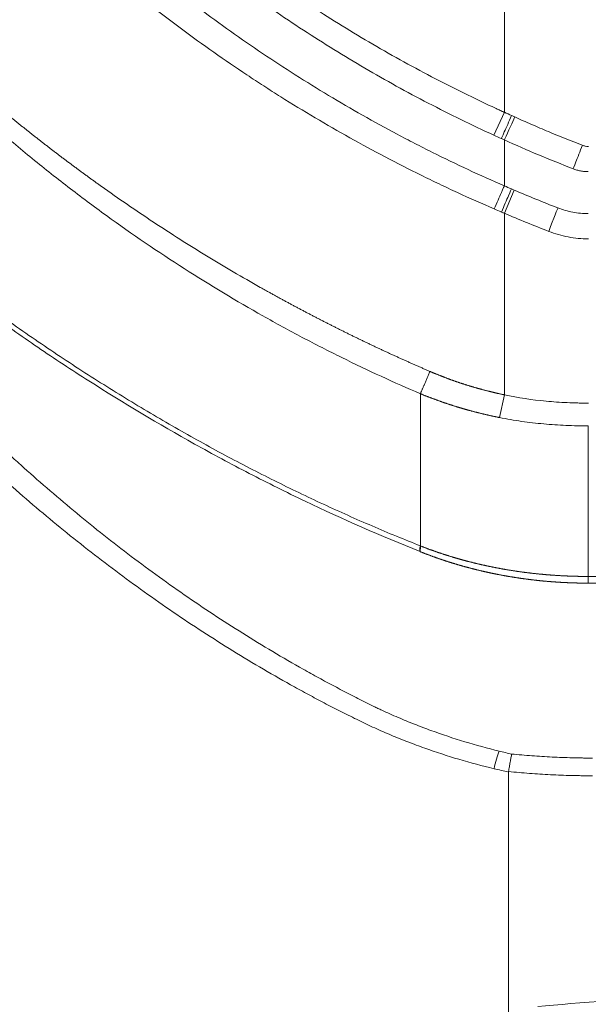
# Model space of a CAD drawing. Header units: millimetres. Extents: x 0 to 594, y 0 to 420.
# Tile 202 of 256: x 317.47 to 320.86, y 286.52 to 292.38. Entities that reach past the tile are written whole.
import ezdxf

# ---------------------------------------------------------------- set-up
doc = ezdxf.new("R2010")
doc.units = ezdxf.units.MM
doc.layers.add('1', color=7, linetype='Continuous', true_color=0xffffff)

msp = doc.modelspace()

# ---------------------------------------------------------------- linework, layer by layer
at = {"layer": '1', "color": 155, "linetype": 'Continuous', "lineweight": 13}
for p, q in [((320.2982, 291.6912), (320.3607, 291.8275)), ((320.4195, 291.3643), (320.3607, 291.2263)), ((320.3607, 291.2263), (320.3607, 290.7743)), ((320.3607, 290.1455), (320.332, 290.0102))]:
    msp.add_line(p, q, dxfattribs=at)
at = {"layer": '1', "color": 155, "linetype": 'Continuous', "lineweight": 18}
msp.add_line((320.3855, 287.8997), (320.3855, 285.7243), dxfattribs=at)
at = {"layer": '1', "color": 155, "linetype": 'Continuous', "lineweight": 13}
for centre, major_axis, ratio, start_param, end_param in [((320.4041, 291.8078), (0.0618, 0.1367), 0.000362, 3.141593, 4.712552), ((320.4222, 291.7997), (0.0614, 0.1368), 0.000513, 3.141708, 4.712619), ((320.8245, 291.6311), (-0.0544, -0.1398), 0.003951, 0.001448, 1.572335), ((320.301, 291.2519), (-0.0597, -0.1376), 0.002921, 3.142226, 4.713668), ((320.3434, 291.2336), (-0.059, -0.1379), 0.000846, 3.141593, 4.712752), ((320.6249, 291.1186), (0.0544, 0.1398), 0.00225, 4.713265, 6.283185), ((320.3179, 287.9194), (0.0352, 0.1458), 0.12132, 0.800226, 1.600073)]:
    msp.add_ellipse(centre, major_axis=major_axis, ratio=ratio, start_param=start_param, end_param=end_param, dxfattribs=at)
at = {"layer": '1', "color": 155, "linetype": 'Continuous', "lineweight": 18}
msp.add_ellipse((324.5397, 286.394), major_axis=(-4.4874, 0), ratio=0.052408, start_param=5.452844, end_param=5.803065, dxfattribs=at)
at = {"layer": '1', "color": 155, "linetype": 'Continuous', "lineweight": 13}
for points, knots in [([(317.6066, 293.8061), (317.7041, 293.7015), (317.8042, 293.5995), (317.9325, 293.475), (317.9583, 293.4502), (317.9972, 293.4134), (318.0103, 293.4011), (318.0364, 293.3767), (318.0495, 293.3645), (318.1151, 293.3039), (318.1681, 293.2562), (318.3286, 293.1153), (318.4376, 293.0242), (318.6596, 292.8479), (318.7725, 292.7626), (319.0023, 292.5977), (319.1192, 292.5181), (319.3568, 292.3646), (319.4776, 292.2906), (319.7231, 292.1485), (319.8478, 292.0802), (320.0379, 291.9822), (320.1337, 291.9343), (320.2468, 291.8803), (320.3036, 291.8537), (320.3322, 291.8406), (320.3464, 291.8341), (320.3536, 291.8308), (320.3572, 291.8292), (320.359, 291.8284), (320.3598, 291.8279), (320.3602, 291.8278), (320.3605, 291.8277), (320.3606, 291.8276), (320.3607, 291.8275)], [0, 0, 0, 0, 0.125, 0.125, 0.15625, 0.15625, 0.171875, 0.171875, 0.1875, 0.1875, 0.25, 0.25, 0.375, 0.375, 0.5, 0.5, 0.625, 0.625, 0.75, 0.75, 0.875, 0.875, 0.9375, 0.96875, 0.984375, 0.992187, 0.996094, 0.998047, 0.999023, 0.999512, 0.999756, 0.999878, 0.999878, 1, 1, 1, 1]), ([(320.3005, 291.2519), (320.227, 291.2836), (320.1539, 291.3162), (320.0449, 291.3665), (320.0086, 291.3835), (319.9364, 291.418), (319.9004, 291.4355), (319.7212, 291.5238), (319.5798, 291.5981), (319.3012, 291.7538), (319.1639, 291.8352), (319.0117, 291.9308), (318.9949, 291.9415), (318.9612, 291.963), (318.9444, 291.9738), (318.8941, 292.0063), (318.8608, 292.0282), (318.7612, 292.0944), (318.6956, 292.1393), (318.5006, 292.2764), (318.3734, 292.3709), (318.1242, 292.566), (318.0024, 292.6667), (317.7639, 292.8742), (317.6474, 292.9811), (317.4197, 293.2012), (317.3085, 293.3143), (317.2, 293.4307)], [0, 0, 0, 0, 0.0625, 0.0625, 0.09375, 0.09375, 0.125, 0.125, 0.25, 0.25, 0.375, 0.375, 0.390625, 0.390625, 0.40625, 0.40625, 0.4375, 0.4375, 0.5, 0.5, 0.625, 0.625, 0.75, 0.75, 0.875, 0.875, 1, 1, 1, 1]), ([(319.8607, 290.1518), (319.7052, 290.2185), (319.5489, 290.2903), (319.314, 290.4062), (319.2357, 290.4462), (319.079, 290.5289), (319.0006, 290.5716), (318.7658, 290.7039), (318.6095, 290.7977), (318.2985, 290.9967), (318.1438, 291.102), (317.9137, 291.2685), (317.761, 291.3824), (317.5344, 291.5621), (317.3106, 291.7506), (317.1636, 291.8822), (317.0178, 292.0167), (316.9455, 292.0855), (316.8024, 292.226), (316.6605, 292.3694), (316.4524, 292.5936), (316.3169, 292.7491), (316.2501, 292.8283)], [0, 0, 0, 0, 0.125, 0.125, 0.1875, 0.1875, 0.25, 0.25, 0.375, 0.375, 0.5, 0.5, 0.5625, 0.625, 0.6875, 0.75, 0.75, 0.8125, 0.8125, 0.875, 0.9375, 1, 1, 1, 1]), ([(316.2944, 292.8724), (316.2992, 292.8672), (316.3087, 292.8566), (316.3229, 292.8408), (316.3372, 292.8251), (316.3516, 292.8094), (316.3659, 292.7937), (316.3803, 292.7781), (316.3946, 292.7626), (316.4091, 292.747), (316.4235, 292.7315), (316.4379, 292.7161), (316.4524, 292.7007), (316.4669, 292.6853), (316.4814, 292.67), (316.496, 292.6547), (316.5105, 292.6394), (316.5251, 292.6242), (316.5397, 292.609), (316.5544, 292.5939), (316.569, 292.5788), (316.5837, 292.5637), (316.5984, 292.5487), (316.6131, 292.5337), (316.6279, 292.5188), (316.6427, 292.5039), (316.6575, 292.489), (316.6723, 292.4742), (316.6871, 292.4594), (316.702, 292.4446), (316.7169, 292.4299), (316.7318, 292.4152), (316.7467, 292.4006), (316.7617, 292.386), (316.7767, 292.3714), (316.7917, 292.3569), (316.8067, 292.3424), (316.8218, 292.328), (316.8369, 292.3135), (316.852, 292.2992), (316.8671, 292.2848), (316.8823, 292.2705), (316.8974, 292.2563), (316.9126, 292.242), (316.9279, 292.2278), (316.9431, 292.2137), (316.9584, 292.1995), (316.9737, 292.1854), (316.989, 292.1714), (317.0044, 292.1574), (317.0198, 292.1434), (317.0352, 292.1294), (317.0506, 292.1155), (317.0661, 292.1016), (317.0816, 292.0878), (317.0971, 292.074), (317.1126, 292.0602), (317.1282, 292.0465), (317.1438, 292.0328), (317.1594, 292.0191), (317.175, 292.0054), (317.1907, 291.9918), (317.2064, 291.9783), (317.2221, 291.9647), (317.2379, 291.9512), (317.2537, 291.9377), (317.2695, 291.9243), (317.2853, 291.9109), (317.3012, 291.8975), (317.317, 291.8842), (317.333, 291.8709), (317.3489, 291.8576), (317.3649, 291.8443), (317.3809, 291.8311), (317.3969, 291.8179), (317.413, 291.8048), (317.4291, 291.7917), (317.4452, 291.7786), (317.4613, 291.7655), (317.4775, 291.7525), (317.4937, 291.7395), (317.5099, 291.7265), (317.5262, 291.7136), (317.5425, 291.7007), (317.5588, 291.6878), (317.5752, 291.6749), (317.5915, 291.6621), (317.608, 291.6493), (317.6244, 291.6366), (317.6409, 291.6238), (317.6574, 291.6111), (317.6739, 291.5985), (317.6905, 291.5858), (317.7071, 291.5732), (317.7237, 291.5606), (317.7404, 291.548), (317.7571, 291.5355), (317.7738, 291.523), (317.7906, 291.5105), (317.8074, 291.4981), (317.8242, 291.4856), (317.841, 291.4733), (317.8579, 291.4609), (317.8749, 291.4485), (317.8918, 291.4362), (317.9088, 291.4239), (317.9258, 291.4117), (317.9429, 291.3994), (318.0057, 291.3545), (318.1146, 291.2783), (318.2708, 291.1731), (318.428, 291.0714), (318.5862, 290.9728), (318.7458, 290.8774), (318.8563, 290.814), (318.9165, 290.7801), (318.9259, 290.7748), (318.9354, 290.7695), (318.9448, 290.7643), (318.9542, 290.759), (318.9636, 290.7538), (318.9731, 290.7485), (318.9825, 290.7433), (318.9919, 290.7381), (319.0014, 290.7329), (319.0108, 290.7277), (319.0202, 290.7226), (319.0296, 290.7174), (319.0391, 290.7123), (319.0485, 290.7071), (319.0579, 290.702), (319.0673, 290.6969), (319.0768, 290.6918), (319.0862, 290.6868), (319.0956, 290.6817), (319.105, 290.6766), (319.1145, 290.6716), (319.1239, 290.6666), (319.1333, 290.6615), (319.1427, 290.6565), (319.1522, 290.6515), (319.1616, 290.6466), (319.171, 290.6416), (319.1804, 290.6366), (319.1899, 290.6317), (319.1993, 290.6268), (319.2087, 290.6218), (319.2181, 290.6169), (319.2276, 290.612), (319.237, 290.6071), (319.2464, 290.6023), (319.2558, 290.5974), (319.2653, 290.5926), (319.2747, 290.5877), (319.2841, 290.5829), (319.2935, 290.5781), (319.303, 290.5733), (319.3124, 290.5685), (319.3218, 290.5637), (319.3313, 290.5589), (319.3407, 290.5542), (319.3501, 290.5494), (319.3596, 290.5447), (319.369, 290.54), (319.3784, 290.5352), (319.3878, 290.5305), (319.3973, 290.5259), (319.4067, 290.5212), (319.4161, 290.5165), (319.4256, 290.5119), (319.435, 290.5072), (319.4445, 290.5026), (319.4539, 290.498), (319.4633, 290.4934), (319.4728, 290.4888), (319.4822, 290.4842), (319.4917, 290.4796), (319.5011, 290.475), (319.5105, 290.4705), (319.52, 290.4659), (319.5294, 290.4614), (319.5389, 290.4569), (319.5483, 290.4524), (319.5578, 290.4479), (319.5672, 290.4434), (319.5767, 290.4389), (319.5861, 290.4344), (319.5956, 290.43), (319.605, 290.4255), (319.6145, 290.4211), (319.6239, 290.4167), (319.6334, 290.4122), (319.6428, 290.4078), (319.6523, 290.4035), (319.6618, 290.3991), (319.6712, 290.3947), (319.6807, 290.3903), (319.6902, 290.386), (319.6996, 290.3816), (319.7091, 290.3773), (319.7186, 290.373), (319.728, 290.3687), (319.7375, 290.3644), (319.747, 290.3601), (319.7565, 290.3558), (319.7659, 290.3516), (319.7754, 290.3473), (319.7849, 290.3431), (319.7944, 290.3388), (319.8039, 290.3346), (319.8133, 290.3304), (319.8228, 290.3262), (319.8323, 290.322), (319.8418, 290.3178), (319.8513, 290.3136), (319.8608, 290.3094), (319.8703, 290.3053), (319.8798, 290.3011), (319.8893, 290.297), (319.8988, 290.2929), (319.9083, 290.2888), (319.9146, 290.286), (319.9178, 290.2846)], [0, 0, 0, 0, 0.004765, 0.009527, 0.014285, 0.01904, 0.023792, 0.02854, 0.033286, 0.038028, 0.042767, 0.047503, 0.052236, 0.056966, 0.061693, 0.066418, 0.071139, 0.075858, 0.080574, 0.085287, 0.089997, 0.094705, 0.099411, 0.104113, 0.108814, 0.113511, 0.118207, 0.1229, 0.12759, 0.132279, 0.136965, 0.141649, 0.146331, 0.151011, 0.155688, 0.160364, 0.165038, 0.16971, 0.17438, 0.179048, 0.183715, 0.18838, 0.193043, 0.197704, 0.202365, 0.207023, 0.21168, 0.216336, 0.220991, 0.225644, 0.230296, 0.234947, 0.239597, 0.244245, 0.248893, 0.25354, 0.258186, 0.262831, 0.267475, 0.272119, 0.276762, 0.281404, 0.286046, 0.290687, 0.295328, 0.299969, 0.304609, 0.309249, 0.313889, 0.318528, 0.323168, 0.327808, 0.332447, 0.337087, 0.341727, 0.346367, 0.351008, 0.355649, 0.36029, 0.364932, 0.369575, 0.374218, 0.378862, 0.383506, 0.388152, 0.392798, 0.397445, 0.402093, 0.406743, 0.411393, 0.416045, 0.420698, 0.425353, 0.430009, 0.434666, 0.439325, 0.443986, 0.448648, 0.453312, 0.457978, 0.462646, 0.467316, 0.471988, 0.476662, 0.481338, 0.486017, 0.490698, 0.495381, 0.500067, 0.542335, 0.58427, 0.62593, 0.667377, 0.708671, 0.749875, 0.752278, 0.754679, 0.757079, 0.759477, 0.761873, 0.764268, 0.766661, 0.769053, 0.771443, 0.773832, 0.776219, 0.778605, 0.780989, 0.783371, 0.785753, 0.788132, 0.790511, 0.792888, 0.795263, 0.797637, 0.80001, 0.802381, 0.804751, 0.807119, 0.809486, 0.811852, 0.814217, 0.81658, 0.818941, 0.821302, 0.823661, 0.826019, 0.828376, 0.830731, 0.833085, 0.835438, 0.83779, 0.84014, 0.84249, 0.844838, 0.847184, 0.84953, 0.851875, 0.854218, 0.85656, 0.858902, 0.861242, 0.86358, 0.865918, 0.868255, 0.870591, 0.872925, 0.875259, 0.877591, 0.879923, 0.882253, 0.884583, 0.886911, 0.889239, 0.891565, 0.893891, 0.896215, 0.898539, 0.900861, 0.903183, 0.905504, 0.907824, 0.910143, 0.912461, 0.914778, 0.917095, 0.919411, 0.921725, 0.924039, 0.926352, 0.928665, 0.930976, 0.933287, 0.935597, 0.937906, 0.940214, 0.942522, 0.944829, 0.947135, 0.94944, 0.951745, 0.954049, 0.956353, 0.958655, 0.960957, 0.963259, 0.965559, 0.96786, 0.970159, 0.972458, 0.974756, 0.977054, 0.979351, 0.981647, 0.983943, 0.986239, 0.988534, 0.990828, 0.993122, 0.995415, 0.997708, 1, 1, 1, 1]), ([(315.1918, 292.5446), (315.2846, 292.444), (315.4716, 292.2467), (315.7557, 291.9626), (315.9472, 291.7811), (316.1396, 291.6036), (316.2362, 291.5168), (316.4302, 291.3473), (316.6249, 291.1819), (316.9189, 290.9458), (317.1157, 290.7966), (317.3129, 290.6515), (317.4116, 290.581), (317.6093, 290.444), (317.8072, 290.311), (318.1041, 290.1237), (318.4005, 289.9484), (318.5976, 289.8394), (318.7451, 289.7605), (318.7942, 289.7347), (318.8923, 289.684), (318.9413, 289.6592), (319.0881, 289.5861), (319.2832, 289.4924), (319.5736, 289.3629), (319.7654, 289.2836), (319.8607, 289.2458)], [0, 0, 0, 0, 0.0625, 0.125, 0.1875, 0.1875, 0.25, 0.25, 0.3125, 0.375, 0.4375, 0.4375, 0.5, 0.5, 0.5625, 0.625, 0.6875, 0.75, 0.75, 0.78125, 0.78125, 0.8125, 0.8125, 0.875, 0.9375, 1, 1, 1, 1]), ([(319.8583, 289.2121), (319.6259, 289.3053), (319.3975, 289.4056), (319.0617, 289.5659), (318.9509, 289.621), (318.7315, 289.7344), (318.623, 289.7927), (318.3011, 289.972), (318.0911, 290.0976), (317.7834, 290.2939), (317.682, 290.3606), (317.4816, 290.4967), (317.3826, 290.566), (317.0893, 290.7773), (316.8986, 290.9228), (316.5267, 291.2219), (316.3455, 291.3754), (316.0808, 291.6108), (315.9937, 291.69), (315.8218, 291.8502), (315.737, 291.931), (315.4862, 292.1756), (315.3235, 292.3415), (315.1654, 292.5098)], [0, 0, 0, 0, 0.125, 0.125, 0.1875, 0.1875, 0.25, 0.25, 0.375, 0.375, 0.4375, 0.4375, 0.5, 0.5, 0.625, 0.625, 0.75, 0.75, 0.8125, 0.8125, 0.875, 0.875, 1, 1, 1, 1]), ([(320.3607, 292.4858), (320.3607, 292.457), (320.3607, 292.2376), (320.3607, 292.0181), (320.3607, 291.8275)], [0, 0, 0, 0, 0.131412, 1, 1, 1, 1]), ([(315.4009, 292.2794), (315.472, 292.1612), (315.545, 292.0443), (315.6574, 291.871), (315.7143, 291.7848), (315.782, 291.6851), (315.8113, 291.6425), (315.8309, 291.6142), (315.8408, 291.6001), (315.9295, 291.473), (316.0102, 291.3617), (316.1753, 291.1422), (316.2597, 291.034), (316.4324, 290.8208), (316.5207, 290.7159), (316.7013, 290.5092), (316.7936, 290.4076), (316.9824, 290.2076), (317.0789, 290.1093), (317.2269, 289.9644), (317.2768, 289.9165), (317.3398, 289.8573), (317.3524, 289.8454), (317.3778, 289.8218), (317.4159, 289.7866), (317.4543, 289.7516), (317.5827, 289.6357), (317.6872, 289.5452), (317.8999, 289.3687), (318.0081, 289.2828), (318.2283, 289.1155), (318.3403, 289.0342), (318.5683, 288.8763), (318.6843, 288.7998), (318.8614, 288.6888), (318.9209, 288.6525), (319.0411, 288.581), (319.1018, 288.546), (319.1936, 288.4944), (319.2243, 288.4774), (319.2706, 288.4521), (319.2861, 288.4437), (319.3171, 288.4269), (319.3327, 288.4186), (319.3638, 288.4021), (319.3794, 288.3939), (319.4106, 288.3775), (319.4263, 288.3693), (319.4576, 288.3532), (319.4732, 288.3451), (319.5047, 288.3292), (319.5204, 288.3213), (319.5519, 288.3056), (319.5677, 288.2978), (319.5915, 288.2864), (319.5994, 288.2826), (319.6153, 288.275), (319.6233, 288.2713), (319.6631, 288.2528), (319.6952, 288.2385), (319.7598, 288.2108), (319.7923, 288.1974), (319.8577, 288.1716), (319.8906, 288.1591), (319.9898, 288.1229), (320.0567, 288.1006), (320.192, 288.0596), (320.2604, 288.0409), (320.3297, 288.024)], [0, 0, 0, 0, 0.0625, 0.0625, 0.09375, 0.109375, 0.117187, 0.117187, 0.125, 0.125, 0.1875, 0.1875, 0.25, 0.25, 0.3125, 0.3125, 0.375, 0.375, 0.4375, 0.4375, 0.46875, 0.46875, 0.476562, 0.476562, 0.484375, 0.5, 0.5, 0.5625, 0.5625, 0.625, 0.625, 0.6875, 0.6875, 0.75, 0.75, 0.78125, 0.78125, 0.8125, 0.8125, 0.828125, 0.828125, 0.835937, 0.835937, 0.84375, 0.84375, 0.851562, 0.851562, 0.859375, 0.859375, 0.867187, 0.867187, 0.875, 0.875, 0.882812, 0.882812, 0.886719, 0.886719, 0.890625, 0.890625, 0.90625, 0.90625, 0.921875, 0.921875, 0.9375, 0.9375, 0.96875, 0.96875, 1, 1, 1, 1]), ([(320.2992, 287.9194), (320.2288, 287.9362), (320.1592, 287.9548), (320.0216, 287.9957), (319.9535, 288.0179), (319.8526, 288.0539), (319.8191, 288.0664), (319.7525, 288.0921), (319.7194, 288.1054), (319.6536, 288.133), (319.6209, 288.1472), (319.5721, 288.1693), (319.5559, 288.1768), (319.5236, 288.192), (319.5075, 288.1997), (319.4753, 288.2153), (319.4593, 288.2233), (319.4273, 288.2392), (319.4113, 288.2473), (319.3635, 288.2716), (319.3317, 288.288), (319.2842, 288.3129), (319.2683, 288.3212), (319.2367, 288.338), (319.1894, 288.3633), (319.1424, 288.3889), (319.0489, 288.4407), (318.9871, 288.4759), (318.8645, 288.5476), (318.8038, 288.5841), (318.6232, 288.6956), (318.5049, 288.7725), (318.2723, 288.9311), (318.158, 289.0129), (317.9333, 289.1811), (317.8228, 289.2676), (317.6056, 289.4452), (317.4988, 289.5363), (317.3676, 289.653), (317.3284, 289.6882), (317.2895, 289.7238), (317.2636, 289.7475), (317.2507, 289.7595), (317.1862, 289.8192), (317.1352, 289.8674), (316.984, 290.0134), (316.8853, 290.1125), (316.6922, 290.3141), (316.5978, 290.4167), (316.413, 290.6251), (316.3226, 290.7311), (316.1457, 290.9462), (316.0593, 291.0554), (315.8901, 291.2771), (315.8075, 291.3895), (315.7166, 291.5179), (315.7065, 291.5322), (315.6864, 291.5608), (315.6564, 291.6038), (315.587, 291.7045), (315.5286, 291.7916), (315.4134, 291.9668), (315.3385, 292.0849), (315.2656, 292.2044)], [0, 0, 0, 0, 0.03125, 0.03125, 0.0625, 0.0625, 0.078125, 0.078125, 0.09375, 0.09375, 0.109375, 0.109375, 0.117187, 0.117187, 0.125, 0.125, 0.132812, 0.132812, 0.140625, 0.140625, 0.15625, 0.15625, 0.164062, 0.164062, 0.171875, 0.1875, 0.1875, 0.21875, 0.21875, 0.25, 0.25, 0.3125, 0.3125, 0.375, 0.375, 0.4375, 0.4375, 0.5, 0.5, 0.515625, 0.523437, 0.523437, 0.53125, 0.53125, 0.5625, 0.5625, 0.625, 0.625, 0.6875, 0.6875, 0.75, 0.75, 0.8125, 0.8125, 0.875, 0.875, 0.882812, 0.882812, 0.890625, 0.90625, 0.9375, 0.9375, 1, 1, 1, 1]), ([(320.4223, 291.7997), (320.4555, 291.7848), (320.4888, 291.7701), (320.5556, 291.7411), (320.5891, 291.7269), (320.6898, 291.6848), (320.7573, 291.6575), (320.8251, 291.6311)], [0, 0, 0, 0, 0.25, 0.25, 0.5, 0.5, 1, 1, 1, 1]), ([(320.8614, 291.0743), (320.8411, 291.0743), (320.8209, 291.0753), (320.7808, 291.079), (320.7411, 291.0846), (320.7021, 291.0938), (320.6634, 291.1048), (320.6442, 291.1112), (320.6252, 291.1186)], [0, 0, 0, 0, 0.25, 0.25, 0.5, 0.75, 0.75, 1, 1, 1, 1]), ([(319.9178, 290.2846), (319.9195, 290.2839), (319.9228, 290.2825), (319.9278, 290.2803), (319.9329, 290.2782), (319.9379, 290.2761), (319.9429, 290.274), (319.948, 290.2719), (319.953, 290.2698), (319.9581, 290.2678), (319.9631, 290.2657), (319.9682, 290.2637), (319.9732, 290.2616), (319.9783, 290.2596), (319.9834, 290.2576), (319.9884, 290.2556), (319.9935, 290.2536), (319.9986, 290.2517), (320.0037, 290.2497), (320.0088, 290.2478), (320.0139, 290.2459), (320.019, 290.244), (320.0241, 290.242), (320.0292, 290.2402), (320.0343, 290.2383), (320.0394, 290.2364), (320.0445, 290.2346), (320.0496, 290.2327), (320.0548, 290.2309), (320.0599, 290.2291), (320.065, 290.2273), (320.0702, 290.2255), (320.0753, 290.2237), (320.0805, 290.222), (320.0856, 290.2202), (320.0908, 290.2185), (320.096, 290.2167), (320.1011, 290.215), (320.1063, 290.2133), (320.1115, 290.2116), (320.1167, 290.21), (320.1219, 290.2083), (320.1271, 290.2066), (320.1323, 290.205), (320.1375, 290.2034), (320.1427, 290.2017), (320.1479, 290.2001), (320.1531, 290.1985), (320.1583, 290.197), (320.1636, 290.1954), (320.1688, 290.1938), (320.1741, 290.1923), (320.1793, 290.1907), (320.1845, 290.1892), (320.1898, 290.1877), (320.1951, 290.1862), (320.2003, 290.1847), (320.2056, 290.1833), (320.2109, 290.1818), (320.2162, 290.1803), (320.2214, 290.1789), (320.2267, 290.1775), (320.232, 290.1761), (320.2373, 290.1747), (320.2426, 290.1733), (320.2479, 290.1719), (320.2533, 290.1705), (320.2586, 290.1692), (320.2639, 290.1678), (320.2692, 290.1665), (320.2746, 290.1651), (320.2799, 290.1638), (320.2853, 290.1625), (320.2906, 290.1612), (320.296, 290.16), (320.3014, 290.1587), (320.3067, 290.1574), (320.3121, 290.1562), (320.3175, 290.155), (320.3229, 290.1537), (320.3283, 290.1525), (320.3337, 290.1513), (320.3391, 290.1502), (320.3445, 290.149), (320.3499, 290.1478), (320.3553, 290.1467), (320.3589, 290.1459), (320.3607, 290.1455)], [0, 0, 0, 0, 0.011745, 0.023488, 0.035227, 0.046964, 0.058698, 0.07043, 0.082159, 0.093886, 0.105612, 0.117335, 0.129056, 0.140776, 0.152494, 0.16421, 0.175926, 0.18764, 0.199353, 0.211065, 0.222776, 0.234487, 0.246197, 0.257906, 0.269615, 0.281324, 0.293033, 0.304742, 0.316452, 0.328161, 0.339871, 0.351581, 0.363293, 0.375004, 0.386717, 0.398431, 0.410146, 0.421862, 0.43358, 0.445299, 0.45702, 0.468743, 0.480468, 0.492194, 0.503923, 0.515654, 0.527387, 0.539123, 0.550861, 0.562602, 0.574346, 0.586093, 0.597843, 0.609597, 0.621353, 0.633113, 0.644877, 0.656644, 0.668415, 0.68019, 0.691969, 0.703752, 0.715539, 0.727331, 0.739127, 0.750927, 0.762733, 0.774543, 0.786358, 0.798178, 0.810004, 0.821834, 0.83367, 0.845512, 0.857359, 0.869211, 0.88107, 0.892935, 0.904805, 0.916682, 0.928565, 0.940454, 0.95235, 0.964252, 0.976161, 0.988077, 1, 1, 1, 1]), ([(319.8607, 290.1518), (319.8607, 289.9722), (319.8607, 289.633), (319.8607, 289.362), (319.8607, 289.2458)], [0, 0, 0, 0, 0.492429, 1, 1, 1, 1]), ([(320.332, 290.0102), (320.33, 290.0106), (320.3262, 290.0113), (320.3204, 290.0125), (320.3146, 290.0137), (320.3088, 290.0149), (320.303, 290.0161), (320.2972, 290.0174), (320.2914, 290.0186), (320.2857, 290.0199), (320.2799, 290.0211), (320.2741, 290.0224), (320.2684, 290.0237), (320.2626, 290.025), (320.2569, 290.0263), (320.2512, 290.0276), (320.2454, 290.029), (320.2397, 290.0303), (320.234, 290.0317), (320.2283, 290.0331), (320.2226, 290.0345), (320.2169, 290.0358), (320.2112, 290.0373), (320.2055, 290.0387), (320.1998, 290.0401), (320.1942, 290.0415), (320.1885, 290.043), (320.1829, 290.0445), (320.1772, 290.0459), (320.1716, 290.0474), (320.1659, 290.0489), (320.1603, 290.0505), (320.1547, 290.052), (320.149, 290.0535), (320.1434, 290.0551), (320.1378, 290.0566), (320.1322, 290.0582), (320.1266, 290.0598), (320.121, 290.0614), (320.1155, 290.063), (320.1099, 290.0646), (320.1043, 290.0662), (320.0988, 290.0679), (320.0932, 290.0695), (320.0877, 290.0712), (320.0821, 290.0729), (320.0766, 290.0746), (320.0711, 290.0763), (320.0655, 290.078), (320.06, 290.0797), (320.0545, 290.0815), (320.049, 290.0832), (320.0435, 290.085), (320.038, 290.0867), (320.0325, 290.0885), (320.0271, 290.0903), (320.0216, 290.0921), (320.0161, 290.094), (320.0107, 290.0958), (320.0052, 290.0976), (319.9998, 290.0995), (319.9944, 290.1014), (319.9889, 290.1032), (319.9835, 290.1051), (319.9781, 290.107), (319.9727, 290.1089), (319.9673, 290.1109), (319.9619, 290.1128), (319.9565, 290.1147), (319.9511, 290.1167), (319.9458, 290.1187), (319.9404, 290.1207), (319.935, 290.1227), (319.9297, 290.1247), (319.9243, 290.1267), (319.919, 290.1287), (319.9137, 290.1308), (319.9083, 290.1328), (319.903, 290.1349), (319.8977, 290.1369), (319.8924, 290.139), (319.8871, 290.1411), (319.8818, 290.1432), (319.8765, 290.1454), (319.8713, 290.1475), (319.866, 290.1496), (319.8625, 290.1511), (319.8607, 290.1518)], [0, 0, 0, 0, 0.012024, 0.024041, 0.036051, 0.048054, 0.06005, 0.07204, 0.084022, 0.095998, 0.107968, 0.11993, 0.131886, 0.143835, 0.155778, 0.167713, 0.179643, 0.191565, 0.203481, 0.215391, 0.227294, 0.23919, 0.25108, 0.262963, 0.274841, 0.286711, 0.298575, 0.310433, 0.322285, 0.33413, 0.345969, 0.357802, 0.369629, 0.381449, 0.393263, 0.405072, 0.416874, 0.42867, 0.44046, 0.452244, 0.464022, 0.475794, 0.48756, 0.49932, 0.511075, 0.522823, 0.534566, 0.546303, 0.558035, 0.569761, 0.581481, 0.593196, 0.604905, 0.616608, 0.628307, 0.639999, 0.651687, 0.663369, 0.675045, 0.686717, 0.698383, 0.710044, 0.721699, 0.73335, 0.744996, 0.756636, 0.768272, 0.779902, 0.791528, 0.803149, 0.814765, 0.826376, 0.837982, 0.849584, 0.861181, 0.872774, 0.884362, 0.895945, 0.907524, 0.919099, 0.930669, 0.942235, 0.953796, 0.965353, 0.976906, 0.988455, 1, 1, 1, 1]), ([(320.3607, 290.1455), (320.4431, 290.128), (320.526, 290.1157), (320.6511, 290.1037), (320.6929, 290.1008), (320.7558, 290.098), (320.7768, 290.0973), (320.8083, 290.0966), (320.8189, 290.0964), (320.8399, 290.0962), (320.8504, 290.0962), (320.8609, 290.0962)], [0, 0, 0, 0, 0.5, 0.5, 0.75, 0.75, 0.875, 0.875, 0.9375, 0.9375, 1, 1, 1, 1]), ([(320.8607, 289.9607), (320.8163, 289.9607), (320.7719, 289.9616), (320.6834, 289.9654), (320.6392, 289.9683), (320.551, 289.9762), (320.5071, 289.9813), (320.4193, 289.9939), (320.3756, 290.0014), (320.332, 290.0102)], [0, 0, 0, 0, 0.25, 0.25, 0.5, 0.5, 0.75, 0.75, 1, 1, 1, 1]), ([(320.8607, 289.0642), (320.8607, 289.1795), (320.8607, 289.4484), (320.8607, 289.7818), (320.8607, 289.9607)], [0, 0, 0, 0, 0.5, 1, 1, 1, 1]), ([(320.8607, 289.0243), (320.8591, 289.0243), (320.8559, 289.0243), (320.8511, 289.0243), (320.8462, 289.0244), (320.8413, 289.0244), (320.8365, 289.0244), (320.8316, 289.0245), (320.8268, 289.0245), (320.8219, 289.0246), (320.817, 289.0247), (320.8122, 289.0247), (320.8073, 289.0248), (320.8024, 289.0249), (320.7975, 289.025), (320.7926, 289.0251), (320.7878, 289.0253), (320.7829, 289.0254), (320.778, 289.0255), (320.7731, 289.0257), (320.7682, 289.0258), (320.7633, 289.026), (320.7584, 289.0262), (320.7535, 289.0263), (320.7485, 289.0265), (320.7436, 289.0267), (320.7387, 289.0269), (320.7338, 289.0272), (320.7289, 289.0274), (320.7239, 289.0276), (320.719, 289.0278), (320.7141, 289.0281), (320.7091, 289.0284), (320.7042, 289.0286), (320.6993, 289.0289), (320.6943, 289.0292), (320.6894, 289.0295), (320.6844, 289.0298), (320.6795, 289.0301), (320.6745, 289.0304), (320.6696, 289.0307), (320.6646, 289.0311), (320.6597, 289.0314), (320.6547, 289.0318), (320.6497, 289.0322), (320.6448, 289.0325), (320.6398, 289.0329), (320.6348, 289.0333), (320.6299, 289.0337), (320.6249, 289.0341), (320.6199, 289.0345), (320.6149, 289.035), (320.6099, 289.0354), (320.605, 289.0358), (320.6, 289.0363), (320.595, 289.0368), (320.59, 289.0372), (320.585, 289.0377), (320.58, 289.0382), (320.575, 289.0387), (320.57, 289.0392), (320.565, 289.0397), (320.56, 289.0403), (320.555, 289.0408), (320.55, 289.0413), (320.545, 289.0419), (320.54, 289.0425), (320.535, 289.043), (320.53, 289.0436), (320.525, 289.0442), (320.5199, 289.0448), (320.5149, 289.0454), (320.5099, 289.0461), (320.5049, 289.0467), (320.4999, 289.0473), (320.4948, 289.048), (320.4898, 289.0486), (320.4848, 289.0493), (320.4798, 289.05), (320.4747, 289.0507), (320.4697, 289.0514), (320.4647, 289.0521), (320.4596, 289.0528), (320.4546, 289.0535), (320.4496, 289.0543), (320.4445, 289.055), (320.4395, 289.0558), (320.4344, 289.0565), (320.4294, 289.0573), (320.4244, 289.0581), (320.4193, 289.0589), (320.4143, 289.0597), (320.4092, 289.0605), (320.4042, 289.0613), (320.3991, 289.0621), (320.3941, 289.063), (320.389, 289.0638), (320.384, 289.0647), (320.3789, 289.0656), (320.3739, 289.0664), (320.3688, 289.0673), (320.3638, 289.0682), (320.3587, 289.0691), (320.3537, 289.0701), (320.3486, 289.071), (320.3436, 289.0719), (320.3385, 289.0729), (320.3335, 289.0738), (320.3284, 289.0748), (320.3233, 289.0758), (320.3183, 289.0768), (320.3132, 289.0778), (320.3082, 289.0788), (320.3031, 289.0798), (320.2981, 289.0809), (320.293, 289.0819), (320.2879, 289.0829), (320.2829, 289.084), (320.2778, 289.0851), (320.2728, 289.0862), (320.2677, 289.0873), (320.2626, 289.0884), (320.2576, 289.0895), (320.2525, 289.0906), (320.2475, 289.0917), (320.2424, 289.0929), (320.2373, 289.094), (320.2323, 289.0952), (320.2272, 289.0964), (320.2222, 289.0975), (320.2171, 289.0987), (320.2121, 289.0999), (320.207, 289.1012), (320.2019, 289.1024), (320.1969, 289.1036), (320.1918, 289.1049), (320.1868, 289.1061), (320.1817, 289.1074), (320.1767, 289.1087), (320.1716, 289.11), (320.1665, 289.1113), (320.1615, 289.1126), (320.1564, 289.1139), (320.1514, 289.1152), (320.1463, 289.1166), (320.1413, 289.1179), (320.1362, 289.1193), (320.1312, 289.1206), (320.1261, 289.122), (320.1211, 289.1234), (320.116, 289.1248), (320.111, 289.1262), (320.1059, 289.1277), (320.1009, 289.1291), (320.0959, 289.1306), (320.0908, 289.132), (320.0858, 289.1335), (320.0807, 289.135), (320.0757, 289.1365), (320.0707, 289.138), (320.0656, 289.1395), (320.0606, 289.141), (320.0556, 289.1425), (320.0505, 289.1441), (320.0455, 289.1456), (320.0405, 289.1472), (320.0354, 289.1488), (320.0304, 289.1504), (320.0254, 289.152), (320.0204, 289.1536), (320.0154, 289.1552), (320.0103, 289.1569), (320.0053, 289.1585), (320.0003, 289.1602), (319.9953, 289.1618), (319.9903, 289.1635), (319.9853, 289.1652), (319.9803, 289.1669), (319.9752, 289.1686), (319.9702, 289.1703), (319.9652, 289.1721), (319.9602, 289.1738), (319.9552, 289.1756), (319.9502, 289.1773), (319.9453, 289.1791), (319.9403, 289.1809), (319.9353, 289.1827), (319.9303, 289.1845), (319.9253, 289.1864), (319.9203, 289.1882), (319.9153, 289.1901), (319.9104, 289.1919), (319.9054, 289.1938), (319.9004, 289.1957), (319.8955, 289.1976), (319.8905, 289.1995), (319.8855, 289.2014), (319.8806, 289.2033), (319.8756, 289.2053), (319.8706, 289.2072), (319.8657, 289.2092), (319.8624, 289.2105), (319.8607, 289.2112)], [0, 0, 0, 0, 0.004728, 0.00946, 0.014194, 0.018933, 0.023674, 0.028419, 0.033167, 0.037918, 0.042672, 0.04743, 0.052191, 0.056955, 0.061723, 0.066494, 0.071268, 0.076045, 0.080825, 0.085608, 0.090395, 0.095185, 0.099978, 0.104774, 0.109573, 0.114376, 0.119181, 0.12399, 0.128801, 0.133616, 0.138434, 0.143255, 0.148079, 0.152906, 0.157736, 0.16257, 0.167406, 0.172245, 0.177087, 0.181932, 0.186781, 0.191632, 0.196486, 0.201343, 0.206203, 0.211066, 0.215932, 0.220801, 0.225673, 0.230548, 0.235426, 0.240306, 0.24519, 0.250076, 0.254965, 0.259857, 0.264752, 0.26965, 0.27455, 0.279453, 0.284359, 0.289268, 0.29418, 0.299095, 0.304012, 0.308932, 0.313855, 0.31878, 0.323709, 0.32864, 0.333573, 0.33851, 0.343449, 0.34839, 0.353335, 0.358282, 0.363232, 0.368184, 0.373139, 0.378097, 0.383057, 0.38802, 0.392986, 0.397954, 0.402925, 0.407898, 0.412874, 0.417852, 0.422833, 0.427817, 0.432803, 0.437791, 0.442782, 0.447776, 0.452772, 0.45777, 0.462771, 0.467775, 0.47278, 0.477789, 0.4828, 0.487813, 0.492828, 0.497846, 0.502867, 0.50789, 0.512915, 0.517943, 0.522972, 0.528005, 0.533039, 0.538076, 0.543116, 0.548157, 0.553201, 0.558248, 0.563296, 0.568347, 0.5734, 0.578456, 0.583513, 0.588573, 0.593635, 0.5987, 0.603766, 0.608835, 0.613906, 0.618979, 0.624055, 0.629132, 0.634212, 0.639294, 0.644378, 0.649465, 0.654553, 0.659644, 0.664736, 0.669831, 0.674928, 0.680027, 0.685128, 0.690231, 0.695337, 0.700444, 0.705554, 0.710665, 0.715779, 0.720894, 0.726012, 0.731132, 0.736253, 0.741377, 0.746503, 0.751631, 0.75676, 0.761892, 0.767026, 0.772162, 0.777299, 0.782439, 0.787581, 0.792724, 0.79787, 0.803017, 0.808166, 0.813318, 0.818471, 0.823626, 0.828783, 0.833942, 0.839103, 0.844265, 0.84943, 0.854596, 0.859765, 0.864935, 0.870107, 0.875281, 0.880457, 0.885634, 0.890814, 0.895995, 0.901178, 0.906363, 0.91155, 0.916739, 0.921929, 0.927121, 0.932315, 0.937511, 0.942709, 0.947908, 0.953109, 0.958312, 0.963517, 0.968724, 0.973932, 0.979142, 0.984354, 0.989567, 0.994783, 1, 1, 1, 1]), ([(319.8634, 289.2447), (319.8652, 289.244), (319.8687, 289.2426), (319.8741, 289.2406), (319.8794, 289.2385), (319.8847, 289.2365), (319.8901, 289.2345), (319.8954, 289.2325), (319.9008, 289.2305), (319.9061, 289.2285), (319.9115, 289.2265), (319.9169, 289.2245), (319.9222, 289.2226), (319.9276, 289.2207), (319.933, 289.2187), (319.9384, 289.2168), (319.9438, 289.2149), (319.9492, 289.213), (319.9546, 289.2112), (319.96, 289.2093), (319.9654, 289.2074), (319.9708, 289.2056), (319.9763, 289.2038), (319.9817, 289.202), (319.9871, 289.2002), (319.9926, 289.1984), (319.998, 289.1966), (320.0035, 289.1948), (320.0089, 289.1931), (320.0144, 289.1913), (320.0199, 289.1896), (320.0253, 289.1879), (320.0308, 289.1862), (320.0363, 289.1845), (320.0418, 289.1828), (320.0473, 289.1811), (320.0527, 289.1795), (320.0582, 289.1778), (320.0638, 289.1762), (320.0693, 289.1746), (320.0748, 289.173), (320.0803, 289.1714), (320.0858, 289.1698), (320.0913, 289.1682), (320.0969, 289.1667), (320.1024, 289.1651), (320.1079, 289.1636), (320.1135, 289.162), (320.119, 289.1605), (320.1246, 289.159), (320.1301, 289.1575), (320.1357, 289.1561), (320.1413, 289.1546), (320.1468, 289.1531), (320.1524, 289.1517), (320.158, 289.1503), (320.1636, 289.1489), (320.1691, 289.1475), (320.1747, 289.1461), (320.1803, 289.1447), (320.1859, 289.1433), (320.1915, 289.142), (320.1971, 289.1406), (320.2027, 289.1393), (320.2083, 289.138), (320.2139, 289.1367), (320.2195, 289.1354), (320.2252, 289.1341), (320.2308, 289.1328), (320.2364, 289.1315), (320.242, 289.1303), (320.2477, 289.1291), (320.2533, 289.1278), (320.2589, 289.1266), (320.2646, 289.1254), (320.2702, 289.1242), (320.2759, 289.123), (320.2815, 289.1219), (320.2872, 289.1207), (320.2928, 289.1196), (320.2985, 289.1185), (320.3042, 289.1173), (320.3098, 289.1162), (320.3155, 289.1151), (320.3212, 289.1141), (320.3268, 289.113), (320.3325, 289.1119), (320.3382, 289.1109), (320.3439, 289.1098), (320.3496, 289.1088), (320.3552, 289.1078), (320.3609, 289.1068), (320.3666, 289.1058), (320.3723, 289.1049), (320.378, 289.1039), (320.3837, 289.1029), (320.3894, 289.102), (320.3951, 289.1011), (320.4008, 289.1002), (320.4065, 289.0992), (320.4122, 289.0984), (320.4179, 289.0975), (320.4237, 289.0966), (320.4294, 289.0957), (320.4351, 289.0949), (320.4408, 289.0941), (320.4465, 289.0932), (320.4523, 289.0924), (320.458, 289.0916), (320.4637, 289.0908), (320.4694, 289.0901), (320.4752, 289.0893), (320.4809, 289.0885), (320.4866, 289.0878), (320.4924, 289.0871), (320.4981, 289.0864), (320.5038, 289.0857), (320.5096, 289.085), (320.5153, 289.0843), (320.5211, 289.0836), (320.5268, 289.0829), (320.5325, 289.0823), (320.5383, 289.0817), (320.544, 289.081), (320.5498, 289.0804), (320.5555, 289.0798), (320.5613, 289.0792), (320.567, 289.0787), (320.5728, 289.0781), (320.5785, 289.0775), (320.5843, 289.077), (320.59, 289.0765), (320.5958, 289.0759), (320.6016, 289.0754), (320.6073, 289.0749), (320.6131, 289.0744), (320.6188, 289.074), (320.6246, 289.0735), (320.6303, 289.073), (320.6361, 289.0726), (320.6419, 289.0722), (320.6476, 289.0718), (320.6534, 289.0713), (320.6592, 289.071), (320.6649, 289.0706), (320.6707, 289.0702), (320.6764, 289.0698), (320.6822, 289.0695), (320.688, 289.0691), (320.6937, 289.0688), (320.6995, 289.0685), (320.7053, 289.0682), (320.711, 289.0679), (320.7168, 289.0676), (320.7225, 289.0673), (320.7283, 289.0671), (320.7341, 289.0668), (320.7398, 289.0666), (320.7456, 289.0664), (320.7514, 289.0662), (320.7571, 289.066), (320.7629, 289.0658), (320.7686, 289.0656), (320.7744, 289.0654), (320.7802, 289.0653), (320.7859, 289.0651), (320.7917, 289.065), (320.7974, 289.0648), (320.8032, 289.0647), (320.809, 289.0646), (320.8147, 289.0645), (320.8205, 289.0644), (320.8262, 289.0644), (320.832, 289.0643), (320.8377, 289.0643), (320.8435, 289.0642), (320.8492, 289.0642), (320.855, 289.0642), (320.8588, 289.0642), (320.8607, 289.0642)], [0, 0, 0, 0, 0.005615, 0.01123, 0.016847, 0.022463, 0.028081, 0.0337, 0.039319, 0.044939, 0.050559, 0.05618, 0.061802, 0.067425, 0.073049, 0.078673, 0.084298, 0.089923, 0.09555, 0.101177, 0.106805, 0.112433, 0.118062, 0.123692, 0.129323, 0.134954, 0.140586, 0.146219, 0.151852, 0.157486, 0.163121, 0.168756, 0.174392, 0.180029, 0.185666, 0.191304, 0.196943, 0.202582, 0.208222, 0.213863, 0.219504, 0.225146, 0.230788, 0.236432, 0.242075, 0.24772, 0.253365, 0.25901, 0.264656, 0.270303, 0.27595, 0.281598, 0.287247, 0.292896, 0.298545, 0.304195, 0.309846, 0.315497, 0.321149, 0.326801, 0.332453, 0.338107, 0.34376, 0.349414, 0.355069, 0.360724, 0.366379, 0.372035, 0.377692, 0.383349, 0.389006, 0.394664, 0.400322, 0.40598, 0.411639, 0.417298, 0.422958, 0.428618, 0.434278, 0.439938, 0.445599, 0.451261, 0.456922, 0.462584, 0.468246, 0.473909, 0.479571, 0.485234, 0.490897, 0.496561, 0.502224, 0.507888, 0.513552, 0.519217, 0.524881, 0.530546, 0.53621, 0.541875, 0.54754, 0.553205, 0.558871, 0.564536, 0.570201, 0.575867, 0.581532, 0.587198, 0.592864, 0.598529, 0.604195, 0.609861, 0.615526, 0.621192, 0.626857, 0.632523, 0.638189, 0.643854, 0.649519, 0.655184, 0.66085, 0.666515, 0.672179, 0.677844, 0.683509, 0.689173, 0.694837, 0.700501, 0.706165, 0.711828, 0.717491, 0.723154, 0.728817, 0.734479, 0.740141, 0.745803, 0.751464, 0.757125, 0.762786, 0.768446, 0.774106, 0.779766, 0.785425, 0.791083, 0.796741, 0.802399, 0.808056, 0.813713, 0.819369, 0.825025, 0.83068, 0.836334, 0.841988, 0.847642, 0.853294, 0.858947, 0.864598, 0.870249, 0.875899, 0.881549, 0.887197, 0.892845, 0.898493, 0.904139, 0.909785, 0.91543, 0.921074, 0.926718, 0.93236, 0.938002, 0.943643, 0.949283, 0.954922, 0.96056, 0.966197, 0.971834, 0.977469, 0.983103, 0.988736, 0.994369, 1, 1, 1, 1]), ([(320.8607, 289.0642), (320.8607, 289.0578), (320.8607, 289.0521), (320.8606, 289.0421), (320.8606, 289.0379), (320.8605, 289.0311), (320.8605, 289.0285), (320.8605, 289.0252), (320.8604, 289.0243), (320.8604, 289.0243)], [0, 0, 0, 0, 0.25, 0.25, 0.5, 0.5, 0.75, 0.75, 1, 1, 1, 1]), ([(315.6906, 288.62), (315.6953, 288.5901), (315.7003, 288.5603), (315.7108, 288.501), (315.7163, 288.4714), (315.734, 288.3831), (315.747, 288.3247), (315.7755, 288.2088), (315.7911, 288.1513), (315.825, 288.0373), (315.8433, 287.9809), (315.8828, 287.8689), (315.904, 287.8135), (315.9496, 287.7038), (315.974, 287.6495), (316.0065, 287.5824), (316.0131, 287.569), (316.0265, 287.5425), (316.0468, 287.5029), (316.0679, 287.464), (316.1111, 287.387), (316.1413, 287.3369), (316.2362, 287.1903), (316.3051, 287.0973), (316.4541, 286.9207), (316.5342, 286.8372), (316.6252, 286.7532), (316.6306, 286.7483), (316.6414, 286.7385), (316.6576, 286.7239), (316.6958, 286.6902), (316.729, 286.6623), (316.7961, 286.6074), (316.8417, 286.5723), (316.9345, 286.5047), (316.9817, 286.4722), (317.0778, 286.4098), (317.1266, 286.3799), (317.2257, 286.3223), (317.3263, 286.2671), (317.4297, 286.2163), (317.5084, 286.1799), (317.5479, 286.162), (317.5879, 286.1448), (317.608, 286.1362), (317.6147, 286.1334), (317.628, 286.1278), (317.6884, 286.1027), (317.7491, 286.079), (317.8577, 286.0391), (317.9123, 286.0202), (318.0221, 285.9844), (318.0773, 285.9675), (318.1883, 285.9356), (318.2999, 285.9056), (318.4126, 285.8792), (318.5258, 285.8546), (318.5827, 285.8431), (318.6971, 285.8218), (318.7545, 285.8121), (318.9277, 285.7851), (319.0442, 285.7703), (319.1911, 285.7557), (319.2205, 285.753), (319.2796, 285.7479), (319.3091, 285.7456), (319.3978, 285.7391), (319.4569, 285.7355), (319.6346, 285.7271), (319.7534, 285.7243), (319.8724, 285.7243)], [0, 0, 0, 0, 0.015625, 0.015625, 0.03125, 0.03125, 0.0625, 0.0625, 0.09375, 0.09375, 0.125, 0.125, 0.15625, 0.15625, 0.1875, 0.1875, 0.195312, 0.195312, 0.203125, 0.21875, 0.21875, 0.25, 0.25, 0.3125, 0.3125, 0.375, 0.375, 0.378906, 0.378906, 0.382812, 0.390625, 0.40625, 0.40625, 0.4375, 0.4375, 0.46875, 0.46875, 0.5, 0.5, 0.53125, 0.5625, 0.5625, 0.578125, 0.585937, 0.585937, 0.589844, 0.589844, 0.59375, 0.625, 0.625, 0.65625, 0.65625, 0.6875, 0.6875, 0.71875, 0.75, 0.75, 0.78125, 0.78125, 0.8125, 0.8125, 0.875, 0.875, 0.890625, 0.890625, 0.90625, 0.90625, 0.9375, 0.9375, 1, 1, 1, 1]), ([(320.4047, 288.0065), (320.4446, 288.0026), (320.4846, 287.9992), (320.5647, 287.9933), (320.6048, 287.9909), (320.6649, 287.9879), (320.6849, 287.987), (320.7251, 287.9855), (320.7451, 287.9848), (320.7752, 287.984), (320.7852, 287.9838), (320.8053, 287.9834), (320.8254, 287.9831), (320.8454, 287.983), (320.8655, 287.9829), (320.8755, 287.9828), (320.8856, 287.9828)], [0, 0, 0, 0, 0.25, 0.25, 0.5, 0.5, 0.625, 0.625, 0.75, 0.75, 0.8125, 0.8125, 0.875, 0.9375, 0.9375, 1, 1, 1, 1]), ([(320.8856, 287.8774), (320.8752, 287.8774), (320.8543, 287.8775), (320.8335, 287.8777), (320.8126, 287.8779), (320.8022, 287.8781), (320.7813, 287.8785), (320.7709, 287.8787), (320.7396, 287.8796), (320.7187, 287.8802), (320.677, 287.8819), (320.6562, 287.8828), (320.5937, 287.886), (320.552, 287.8886), (320.4688, 287.8948), (320.4272, 287.8984), (320.3857, 287.9025)], [0, 0, 0, 0, 0.0625, 0.125, 0.125, 0.1875, 0.1875, 0.25, 0.25, 0.375, 0.375, 0.5, 0.5, 0.75, 0.75, 1, 1, 1, 1])]:
    msp.add_open_spline(points, degree=3, knots=knots, dxfattribs=at)
at = {"layer": '1', "color": 155, "linetype": 'Continuous', "lineweight": 18}
for points, degree, knots in [([(320.2982, 291.6912), (320.166, 291.7518), (320.0359, 291.8155), (319.7797, 291.9487), (319.6537, 292.0182), (319.4058, 292.1631), (319.2839, 292.2385), (319.044, 292.395), (318.9261, 292.4761), (318.6942, 292.6442), (318.5803, 292.7311), (318.3565, 292.9107), (318.2466, 293.0035), (318.0848, 293.147), (318.018, 293.2077), (317.952, 293.2696), (317.9257, 293.2945), (317.9126, 293.3069), (317.8733, 293.3445), (317.8473, 293.3696), (317.718, 293.4963), (317.6172, 293.6001), (317.5189, 293.7065)], 3, [0, 0, 0, 0, 0.125, 0.125, 0.25, 0.25, 0.375, 0.375, 0.5, 0.5, 0.625, 0.625, 0.75, 0.75, 0.8125, 0.828125, 0.828125, 0.84375, 0.84375, 0.875, 0.875, 1, 1, 1, 1]), ([(320.3607, 291.3895), (320.2161, 291.4523), (320.0554, 291.5272), (319.897, 291.6067), (319.8619, 291.6245), (319.8443, 291.6335), (319.7918, 291.6605), (319.757, 291.6787), (319.6529, 291.734), (319.5842, 291.7717), (319.38, 291.8871), (319.2465, 291.9673), (318.9844, 292.134), (318.8559, 292.2204), (318.6038, 292.3997), (318.4802, 292.4925), (318.238, 292.6842), (318.1193, 292.7833), (317.8868, 292.9876), (317.7731, 293.0929), (317.5504, 293.31), (317.4416, 293.4218), (317.3353, 293.5368)], 3, [0, 0, 0, 0, 0.125, 0.140625, 0.140625, 0.15625, 0.15625, 0.1875, 0.1875, 0.25, 0.25, 0.375, 0.375, 0.5, 0.5, 0.625, 0.625, 0.75, 0.75, 0.875, 0.875, 1, 1, 1, 1]), ([(320.8607, 291.4743), (320.8529, 291.4743), (320.8452, 291.4747), (320.8298, 291.4761), (320.8145, 291.4783), (320.7995, 291.4818), (320.7847, 291.486), (320.7773, 291.4885), (320.77, 291.4914)], 3, [0, 0, 0, 0, 0.25, 0.25, 0.5, 0.75, 0.75, 1, 1, 1, 1]), ([(320.6793, 291.2584), (320.6939, 291.2527), (320.7086, 291.2478), (320.7383, 291.2393), (320.7683, 291.2322), (320.7988, 291.2279), (320.8296, 291.2251), (320.8451, 291.2243), (320.8607, 291.2243)], 3, [0, 0, 0, 0, 0.25, 0.25, 0.5, 0.75, 0.75, 1, 1, 1, 1]), ([(320.8607, 289.0642), (322.3243, 289.0634), (324.5209, 289.0622), (326.7156, 289.0611), (328.1778, 289.0603), (328.9084, 289.0599), (331.0984, 289.0588), (332.8706, 289.0578), (334.6361, 289.0569), (334.9496, 289.0567)], 3, [0, 0, 0, 0, 0.310939, 0.466409, 0.466409, 0.621878, 0.621878, 0.932818, 1, 1, 1, 1]), ([(334.9496, 289.0243), (334.9435, 289.0243), (334.6727, 289.0243), (334.1421, 289.0243), (334.135, 289.0243), (334.128, 289.0243), (334.1209, 289.0243), (334.1138, 289.0243), (334.1067, 289.0243), (334.0997, 289.0243), (334.0926, 289.0243), (334.0741, 289.0243), (334.0627, 289.0243), (334.0513, 289.0243), (334.0399, 289.0243), (334.0284, 289.0243), (334.017, 289.0243), (334.0056, 289.0243), (333.9942, 289.0243), (333.4699, 289.0243), (332.9442, 289.0243), (332.4182, 289.0243), (331.8913, 289.0243), (331.3648, 289.0243), (330.8376, 289.0243), (330.3101, 289.0243), (329.7818, 289.0243), (329.7704, 289.0243), (329.7589, 289.0243), (329.7474, 289.0243), (329.7359, 289.0243), (329.7245, 289.0243), (329.713, 289.0243), (329.7015, 289.0243), (329.6786, 289.0243), (329.6671, 289.0243), (329.6556, 289.0243), (329.6442, 289.0243), (329.6327, 289.0243), (329.6212, 289.0243), (329.6097, 289.0243), (329.5983, 289.0243), (329.0714, 289.0243), (328.5435, 289.0243), (328.0153, 289.0243), (327.4867, 289.0243), (326.9583, 289.0243), (326.4294, 289.0243), (325.9004, 289.0243), (325.3711, 289.0243), (325.3596, 289.0243), (325.3481, 289.0243), (325.3366, 289.0243), (325.3251, 289.0243), (325.3136, 289.0243), (325.3021, 289.0243), (325.2906, 289.0243), (325.2719, 289.0243), (325.2648, 289.0243), (325.2577, 289.0243), (325.2506, 289.0243), (325.2435, 289.0243), (325.2364, 289.0243), (325.2293, 289.0243), (325.2222, 289.0243), (324.6893, 289.0243), (324.1558, 289.0243), (323.6221, 289.0243), (323.0883, 289.0243), (322.5545, 289.0243), (322.0206, 289.0243), (321.4867, 289.0243), (320.9528, 289.0243), (320.9413, 289.0243), (320.9298, 289.0243), (320.9183, 289.0243), (320.9068, 289.0243), (320.8953, 289.0243), (320.8838, 289.0243), (320.8723, 289.0243), (320.8607, 289.0243)], 2, [0, 0, 0, 0.000868, 0.038647, 0.057786, 0.05829, 0.058794, 0.059299, 0.059803, 0.060307, 0.060811, 0.061567, 0.062789, 0.063604, 0.064418, 0.065233, 0.066048, 0.066862, 0.067677, 0.086818, 0.124289, 0.161764, 0.199238, 0.236713, 0.274188, 0.311663, 0.349135, 0.368276, 0.36909, 0.369905, 0.37072, 0.371534, 0.372349, 0.373164, 0.374386, 0.375607, 0.376422, 0.377237, 0.378051, 0.378866, 0.379681, 0.380495, 0.399637, 0.437109, 0.474585, 0.51206, 0.549535, 0.587009, 0.624484, 0.661955, 0.681095, 0.68191, 0.682724, 0.683539, 0.684354, 0.685168, 0.685983, 0.687205, 0.68796, 0.688464, 0.688967, 0.689471, 0.689974, 0.690478, 0.690981, 0.710121, 0.747902, 0.785686, 0.823469, 0.861251, 0.899032, 0.936812, 0.974593, 0.993891, 0.994705, 0.99552, 0.996334, 0.997149, 0.997964, 0.998778, 1, 1, 1]), ([(320.3857, 287.9025), (320.3864, 287.9074), (320.3872, 287.9122), (320.3888, 287.9218), (320.3904, 287.9312), (320.392, 287.9405), (320.3936, 287.9497), (320.3944, 287.9542), (320.396, 287.9632), (320.3977, 287.9719), (320.4001, 287.9843), (320.4016, 287.992), (320.4028, 287.9976), (320.4032, 287.9994), (320.4037, 288.0021), (320.404, 288.0035), (320.4043, 288.0049), (320.4045, 288.0054), (320.4045, 288.0057), (320.4045, 288.0058), (320.4046, 288.0061), (320.4046, 288.0063), (320.4047, 288.0065)], 3, [0, 0, 0, 0, 0.125, 0.125, 0.25, 0.375, 0.375, 0.5, 0.5, 0.625, 0.75, 0.875, 0.875, 0.9375, 0.9375, 0.96875, 0.984375, 0.988281, 0.988281, 0.992187, 0.992187, 1, 1, 1, 1])]:
    msp.add_open_spline(points, degree=degree, knots=knots, dxfattribs=at)
at = {"layer": '1', "color": 155, "linetype": 'Continuous', "lineweight": 13}
for points in [[(320.3607, 291.8275), (320.3752, 291.8209), (320.3897, 291.8143), (320.4042, 291.8078)], [(320.4042, 291.8078), (320.4102, 291.8051), (320.4162, 291.8024), (320.4223, 291.7997)], [(320.3607, 291.3895), (320.3607, 291.4806), (320.3607, 291.5717), (320.3607, 291.6628)], [(320.8251, 291.6311), (320.8309, 291.6289), (320.8428, 291.6255), (320.8552, 291.6243), (320.8614, 291.6243)], [(320.3433, 291.2336), (320.329, 291.2397), (320.3148, 291.2458), (320.3005, 291.2519)], [(320.3607, 291.2263), (320.3549, 291.2287), (320.3491, 291.2312), (320.3433, 291.2336)], [(320.6252, 291.1186), (320.5365, 291.1531), (320.4483, 291.189), (320.3607, 291.2263)], [(320.3607, 290.7743), (320.3607, 290.5647), (320.3607, 290.3551), (320.3607, 290.1455)], [(319.8607, 289.2458), (319.8616, 289.2454), (319.8625, 289.2451), (319.8634, 289.2447)], [(320.3297, 288.024), (320.3546, 288.0179), (320.3796, 288.0121), (320.4047, 288.0065)], [(320.3855, 287.8997), (320.3566, 287.906), (320.3278, 287.9125), (320.2992, 287.9194)]]:
    msp.add_open_spline(points, degree=3, dxfattribs=at)
at = {"layer": '1', "color": 155, "linetype": 'Continuous', "lineweight": 18}
for points in [[(320.3424, 291.6711), (320.3276, 291.6777), (320.3129, 291.6844), (320.2982, 291.6912)], [(320.3424, 291.6711), (320.3485, 291.6683), (320.3546, 291.6656), (320.3607, 291.6628)], [(320.77, 291.4914), (320.6321, 291.5451), (320.4957, 291.6022), (320.3607, 291.6628)], [(320.4025, 291.3715), (320.3886, 291.3775), (320.3746, 291.3835), (320.3607, 291.3895)], [(320.4025, 291.3715), (320.4082, 291.3691), (320.4138, 291.3667), (320.4195, 291.3643)], [(320.4195, 291.3643), (320.5056, 291.3276), (320.5922, 291.2923), (320.6793, 291.2584)], [(320.3857, 287.9025), (320.3855, 287.9016), (320.3855, 287.9007), (320.3855, 287.8997)]]:
    msp.add_open_spline(points, degree=3, dxfattribs=at)
at = {"layer": '1', "color": 155, "linetype": 'Continuous', "lineweight": 13}
for points, weights in [([(319.9178, 290.2846), (319.8856, 290.2114), (319.8607, 290.1518)], [0.999999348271, 0.952421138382, 0.999999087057]), ([(319.8583, 289.2121), (319.8534, 289.2146), (319.8607, 289.2458)], [0.999997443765, 0.968319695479, 0.999993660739]), ([(319.8634, 289.2447), (319.856, 289.2136), (319.8607, 289.2112)], [1, 0.968293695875, 1])]:
    msp.add_rational_spline(points, weights, degree=2, dxfattribs=at)

doc.saveas('drawing.dxf')
